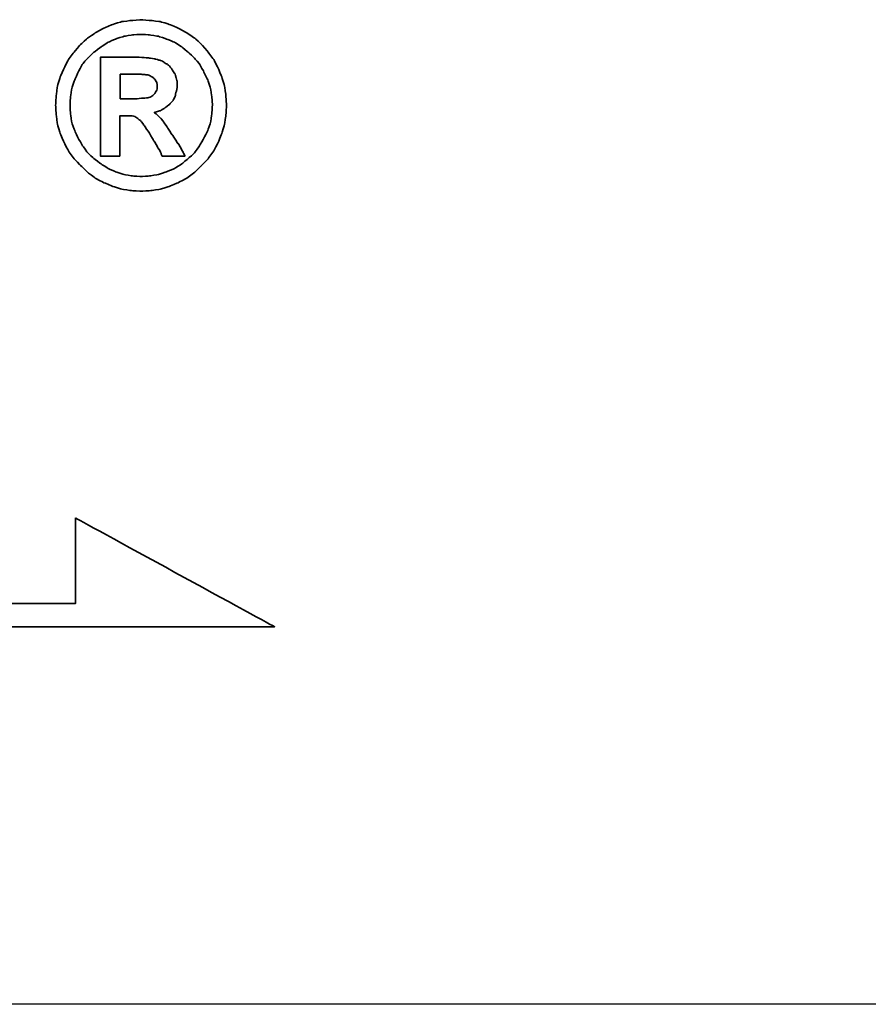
# Model space of a CAD drawing. Header units: millimetres. Extents: x -212 to 3135, y -1694 to 860.
# Tile 141 of 256: x 89 to 96, y -1123 to -1114. Entities that reach past the tile are written whole.
import ezdxf

# ---------------------------------------------------------------- set-up
doc = ezdxf.new("R2010")
doc.units = ezdxf.units.MM
doc.layers.add('2', color=7, linetype='CONTINUOUS', true_color=0xffffff)
doc.layers.add('DIM', color=4, linetype='CONTINUOUS')
doc.layers.add('layer 1', color=7, linetype='CONTINUOUS')

# ---------------------------------------------------------------- blocks, each defined once
blk = doc.blocks.new('TBI MOTION logo(完整正式版)')
at = {"layer": 'layer 1', "color": 22, "lineweight": 35}
for points, knots in [([(81.20634, 4.98624), (81.20634, 4.98624), (81.18649, 5.32862), (81.18649, 5.32862), (81.18649, 5.32862), (81.18649, 5.32862), (81.13886, 5.66206), (81.13886, 5.66206), (81.13886, 5.66206), (81.13886, 5.66206), (81.04359, 5.97764), (81.04359, 5.97764), (81.04359, 5.97764), (81.04359, 5.97764), (80.91061, 6.29124), (80.91061, 6.29124), (80.91061, 6.29124), (80.91061, 6.29124), (80.75778, 6.58697), (80.75778, 6.58697), (80.75778, 6.58697), (80.75778, 6.58697), (80.5593, 6.85294), (80.5593, 6.85294), (80.5593, 6.85294), (80.5593, 6.85294), (80.33105, 7.1189), (80.33105, 7.1189), (80.33105, 7.1189), (80.33105, 7.1189), (80.09287, 7.33921), (80.09287, 7.33921), (80.09287, 7.33921), (80.09287, 7.33921), (79.815, 7.51982), (79.815, 7.51982), (79.815, 7.51982), (79.815, 7.51982), (79.51133, 7.69051), (79.51133, 7.69051), (79.51133, 7.69051), (79.51133, 7.69051), (79.19773, 7.8235), (79.19773, 7.8235), (79.19773, 7.8235), (79.19773, 7.8235), (78.88215, 7.91877), (78.88215, 7.91877), (78.88215, 7.91877), (78.88215, 7.91877), (78.54871, 7.95846), (78.54871, 7.95846), (78.54871, 7.95846), (78.54871, 7.95846), (78.21526, 7.98625), (78.21526, 7.98625), (78.21526, 7.98625), (78.21526, 7.98625), (77.87388, 7.95846), (77.87388, 7.95846), (77.87388, 7.95846), (77.87388, 7.95846), (77.54044, 7.91877), (77.54044, 7.91877), (77.54044, 7.91877), (77.54044, 7.91877), (77.22485, 7.8235), (77.22485, 7.8235), (77.22485, 7.8235), (77.22485, 7.8235), (76.91027, 7.69051), (76.91027, 7.69051), (76.91027, 7.69051), (76.91027, 7.69051), (76.6056, 7.51982), (76.6056, 7.51982), (76.6056, 7.51982), (76.6056, 7.51982), (76.32972, 7.33921), (76.32972, 7.33921), (76.32972, 7.33921), (76.32972, 7.33921), (76.09154, 7.1189), (76.09154, 7.1189), (76.09154, 7.1189), (76.09154, 7.1189), (75.86329, 6.85294), (75.86329, 6.85294), (75.86329, 6.85294), (75.86329, 6.85294), (75.66382, 6.58697), (75.66382, 6.58697), (75.66382, 6.58697), (75.66382, 6.58697), (75.51099, 6.29124), (75.51099, 6.29124), (75.51099, 6.29124), (75.51099, 6.29124), (75.37702, 5.97764), (75.37702, 5.97764), (75.37702, 5.97764), (75.37702, 5.97764), (75.28175, 5.66206), (75.28175, 5.66206), (75.28175, 5.66206), (75.28175, 5.66206), (75.23411, 5.32862), (75.23411, 5.32862), (75.23411, 5.32862), (75.23411, 5.32862), (75.21625, 4.98624), (75.21625, 4.98624), (75.21625, 4.98624), (75.21625, 4.98624), (75.23411, 4.6528), (75.23411, 4.6528), (75.23411, 4.6528), (75.23411, 4.6528), (75.28175, 4.32035), (75.28175, 4.32035), (75.28175, 4.32035), (75.28175, 4.32035), (75.37702, 3.99583), (75.37702, 3.99583), (75.37702, 3.99583), (75.37702, 3.99583), (75.51099, 3.68224), (75.51099, 3.68224), (75.51099, 3.68224), (75.51099, 3.68224), (75.66382, 3.38749), (75.66382, 3.38749), (75.66382, 3.38749), (75.66382, 3.38749), (75.86329, 3.10963), (75.86329, 3.10963), (75.86329, 3.10963), (75.86329, 3.10963), (76.09154, 2.87145), (76.09154, 2.87145), (76.09154, 2.87145), (76.09154, 2.87145), (76.32972, 2.6432), (76.32972, 2.6432), (76.32972, 2.6432), (76.32972, 2.6432), (76.6056, 2.43381), (76.6056, 2.43381), (76.6056, 2.43381), (76.6056, 2.43381), (76.91027, 2.27205), (76.91027, 2.27205), (76.91027, 2.27205), (76.91027, 2.27205), (77.22485, 2.13906), (77.22485, 2.13906), (77.22485, 2.13906), (77.22485, 2.13906), (77.54044, 2.0438), (77.54044, 2.0438), (77.54044, 2.0438), (77.54044, 2.0438), (77.87388, 1.99616), (77.87388, 1.99616), (77.87388, 1.99616), (77.87388, 1.99616), (78.21526, 1.97631), (78.21526, 1.97631), (78.21526, 1.97631), (78.21526, 1.97631), (78.54871, 1.99616), (78.54871, 1.99616), (78.54871, 1.99616), (78.54871, 1.99616), (78.88215, 2.0438), (78.88215, 2.0438), (78.88215, 2.0438), (78.88215, 2.0438), (79.19773, 2.13906), (79.19773, 2.13906), (79.19773, 2.13906), (79.19773, 2.13906), (79.51133, 2.27205), (79.51133, 2.27205), (79.51133, 2.27205), (79.51133, 2.27205), (79.815, 2.43381), (79.815, 2.43381), (79.815, 2.43381), (79.815, 2.43381), (80.09287, 2.6432), (80.09287, 2.6432), (80.09287, 2.6432), (80.09287, 2.6432), (80.33105, 2.87145), (80.33105, 2.87145), (80.33105, 2.87145), (80.33105, 2.87145), (80.5593, 3.10963), (80.5593, 3.10963), (80.5593, 3.10963), (80.5593, 3.10963), (80.75778, 3.38749), (80.75778, 3.38749), (80.75778, 3.38749), (80.75778, 3.38749), (80.91061, 3.68224), (80.91061, 3.68224), (80.91061, 3.68224), (80.91061, 3.68224), (81.04359, 3.99583), (81.04359, 3.99583), (81.04359, 3.99583), (81.04359, 3.99583), (81.13886, 4.32035), (81.13886, 4.32035), (81.13886, 4.32035), (81.13886, 4.32035), (81.18649, 4.6528), (81.18649, 4.6528), (81.18649, 4.6528), (81.18649, 4.6528), (81.20634, 4.98624), (81.20634, 4.98624)], [0, 0, 0, 0, 0.01785714, 0.01785714, 0.01785714, 0.01785715, 0.03571429, 0.03571429, 0.03571429, 0.0357143, 0.05357143, 0.05357143, 0.05357143, 0.05357144, 0.07142857, 0.07142857, 0.07142857, 0.07142858, 0.08928571, 0.08928571, 0.08928571, 0.08928572, 0.10714286, 0.10714286, 0.10714286, 0.10714287, 0.125, 0.125, 0.125, 0.12500001, 0.14285714, 0.14285714, 0.14285714, 0.14285715, 0.16071429, 0.16071429, 0.16071429, 0.1607143, 0.17857143, 0.17857143, 0.17857143, 0.17857144, 0.19642857, 0.19642857, 0.19642857, 0.19642858, 0.21428571, 0.21428571, 0.21428571, 0.21428572, 0.23214286, 0.23214286, 0.23214286, 0.23214287, 0.25, 0.25, 0.25, 0.25000001, 0.26785714, 0.26785714, 0.26785714, 0.26785715, 0.28571429, 0.28571429, 0.28571429, 0.2857143, 0.30357143, 0.30357143, 0.30357143, 0.30357144, 0.32142857, 0.32142857, 0.32142857, 0.32142858, 0.33928571, 0.33928571, 0.33928571, 0.33928572, 0.35714286, 0.35714286, 0.35714286, 0.35714287, 0.375, 0.375, 0.375, 0.37500001, 0.39285714, 0.39285714, 0.39285714, 0.39285715, 0.41071429, 0.41071429, 0.41071429, 0.4107143, 0.42857143, 0.42857143, 0.42857143, 0.42857144, 0.44642857, 0.44642857, 0.44642857, 0.44642858, 0.46428571, 0.46428571, 0.46428571, 0.46428572, 0.48214286, 0.48214286, 0.48214286, 0.48214287, 0.5, 0.5, 0.5, 0.50000001, 0.51785714, 0.51785714, 0.51785714, 0.51785715, 0.53571429, 0.53571429, 0.53571429, 0.5357143, 0.55357143, 0.55357143, 0.55357143, 0.55357144, 0.57142857, 0.57142857, 0.57142857, 0.57142858, 0.58928571, 0.58928571, 0.58928571, 0.58928572, 0.60714286, 0.60714286, 0.60714286, 0.60714287, 0.625, 0.625, 0.625, 0.62500001, 0.64285714, 0.64285714, 0.64285714, 0.64285715, 0.66071429, 0.66071429, 0.66071429, 0.6607143, 0.67857143, 0.67857143, 0.67857143, 0.67857144, 0.69642857, 0.69642857, 0.69642857, 0.69642858, 0.71428571, 0.71428571, 0.71428571, 0.71428572, 0.73214286, 0.73214286, 0.73214286, 0.73214287, 0.75, 0.75, 0.75, 0.75000001, 0.76785714, 0.76785714, 0.76785714, 0.76785715, 0.78571429, 0.78571429, 0.78571429, 0.7857143, 0.80357143, 0.80357143, 0.80357143, 0.80357144, 0.82142857, 0.82142857, 0.82142857, 0.82142858, 0.83928571, 0.83928571, 0.83928571, 0.83928572, 0.85714286, 0.85714286, 0.85714286, 0.85714287, 0.875, 0.875, 0.875, 0.87500001, 0.89285714, 0.89285714, 0.89285714, 0.89285715, 0.91071429, 0.91071429, 0.91071429, 0.9107143, 0.92857143, 0.92857143, 0.92857143, 0.92857144, 0.94642857, 0.94642857, 0.94642857, 0.94642858, 0.96428571, 0.96428571, 0.96428571, 0.96428572, 0.98214286, 0.98214286, 0.98214286, 0.98214287, 1, 1, 1, 1]), ([(80.71014, 4.98624), (80.71014, 4.98624), (80.69129, 5.29091), (80.69129, 5.29091), (80.69129, 5.29091), (80.69129, 5.29091), (80.64464, 5.57672), (80.64464, 5.57672), (80.64464, 5.57672), (80.64464, 5.57672), (80.54937, 5.87245), (80.54937, 5.87245), (80.54937, 5.87245), (80.54937, 5.87245), (80.41639, 6.14833), (80.41639, 6.14833), (80.41639, 6.14833), (80.41639, 6.14833), (80.27349, 6.41429), (80.27349, 6.41429), (80.27349, 6.41429), (80.27349, 6.41429), (80.08295, 6.64255), (80.08295, 6.64255), (80.08295, 6.64255), (80.08295, 6.64255), (79.86264, 6.84301), (79.86264, 6.84301), (79.86264, 6.84301), (79.86264, 6.84301), (79.63439, 7.03355), (79.63439, 7.03355), (79.63439, 7.03355), (79.63439, 7.03355), (79.37835, 7.1963), (79.37835, 7.1963), (79.37835, 7.1963), (79.37835, 7.1963), (79.10246, 7.30944), (79.10246, 7.30944), (79.10246, 7.30944), (79.10246, 7.30944), (78.81665, 7.40471), (78.81665, 7.40471), (78.81665, 7.40471), (78.81665, 7.40471), (78.511, 7.45234), (78.511, 7.45234), (78.511, 7.45234), (78.511, 7.45234), (78.21526, 7.47219), (78.21526, 7.47219), (78.21526, 7.47219), (78.21526, 7.47219), (77.9106, 7.45234), (77.9106, 7.45234), (77.9106, 7.45234), (77.9106, 7.45234), (77.61685, 7.40471), (77.61685, 7.40471), (77.61685, 7.40471), (77.61685, 7.40471), (77.32012, 7.30944), (77.32012, 7.30944), (77.32012, 7.30944), (77.32012, 7.30944), (77.06309, 7.1963), (77.06309, 7.1963), (77.06309, 7.1963), (77.06309, 7.1963), (76.80606, 7.03355), (76.80606, 7.03355), (76.80606, 7.03355), (76.80606, 7.03355), (76.55797, 6.84301), (76.55797, 6.84301), (76.55797, 6.84301), (76.55797, 6.84301), (76.34063, 6.64255), (76.34063, 6.64255), (76.34063, 6.64255), (76.34063, 6.64255), (76.1491, 6.41429), (76.1491, 6.41429), (76.1491, 6.41429), (76.1491, 6.41429), (76.0062, 6.14833), (76.0062, 6.14833), (76.0062, 6.14833), (76.0062, 6.14833), (75.88314, 5.87245), (75.88314, 5.87245), (75.88314, 5.87245), (75.88314, 5.87245), (75.77794, 5.57672), (75.77794, 5.57672), (75.77794, 5.57672), (75.77794, 5.57672), (75.73924, 5.29091), (75.73924, 5.29091), (75.73924, 5.29091), (75.73924, 5.29091), (75.72039, 4.98624), (75.72039, 4.98624), (75.72039, 4.98624), (75.72039, 4.98624), (75.73924, 4.67165), (75.73924, 4.67165), (75.73924, 4.67165), (75.73924, 4.67165), (75.77794, 4.37791), (75.77794, 4.37791), (75.77794, 4.37791), (75.77794, 4.37791), (75.88314, 4.10102), (75.88314, 4.10102), (75.88314, 4.10102), (75.88314, 4.10102), (76.0062, 3.83407), (76.0062, 3.83407), (76.0062, 3.83407), (76.0062, 3.83407), (76.15902, 3.56811), (76.15902, 3.56811), (76.15902, 3.56811), (76.15902, 3.56811), (76.34063, 3.32001), (76.34063, 3.32001), (76.34063, 3.32001), (76.34063, 3.32001), (76.55797, 3.11955), (76.55797, 3.11955), (76.55797, 3.11955), (76.55797, 3.11955), (76.80606, 2.92901), (76.80606, 2.92901), (76.80606, 2.92901), (76.80606, 2.92901), (77.06309, 2.76725), (77.06309, 2.76725), (77.06309, 2.76725), (77.06309, 2.76725), (77.32012, 2.65412), (77.32012, 2.65412), (77.32012, 2.65412), (77.32012, 2.65412), (77.61685, 2.55786), (77.61685, 2.55786), (77.61685, 2.55786), (77.61685, 2.55786), (77.9106, 2.51022), (77.9106, 2.51022), (77.9106, 2.51022), (77.9106, 2.51022), (78.21526, 2.49137), (78.21526, 2.49137), (78.21526, 2.49137), (78.21526, 2.49137), (78.511, 2.51022), (78.511, 2.51022), (78.511, 2.51022), (78.511, 2.51022), (78.81665, 2.55786), (78.81665, 2.55786), (78.81665, 2.55786), (78.81665, 2.55786), (79.10246, 2.65412), (79.10246, 2.65412), (79.10246, 2.65412), (79.10246, 2.65412), (79.37835, 2.76725), (79.37835, 2.76725), (79.37835, 2.76725), (79.37835, 2.76725), (79.63439, 2.92901), (79.63439, 2.92901), (79.63439, 2.92901), (79.63439, 2.92901), (79.86264, 3.11955), (79.86264, 3.11955), (79.86264, 3.11955), (79.86264, 3.11955), (80.08295, 3.32001), (80.08295, 3.32001), (80.08295, 3.32001), (80.08295, 3.32001), (80.26356, 3.56811), (80.26356, 3.56811), (80.26356, 3.56811), (80.26356, 3.56811), (80.41639, 3.83407), (80.41639, 3.83407), (80.41639, 3.83407), (80.41639, 3.83407), (80.54937, 4.10102), (80.54937, 4.10102), (80.54937, 4.10102), (80.54937, 4.10102), (80.64464, 4.37791), (80.64464, 4.37791), (80.64464, 4.37791), (80.64464, 4.37791), (80.69129, 4.67165), (80.69129, 4.67165), (80.69129, 4.67165), (80.69129, 4.67165), (80.71014, 4.98624), (80.71014, 4.98624)], [0, 0, 0, 0, 0.01923077, 0.01923077, 0.01923077, 0.01923078, 0.03846154, 0.03846154, 0.03846154, 0.03846155, 0.05769231, 0.05769231, 0.05769231, 0.05769232, 0.07692308, 0.07692308, 0.07692308, 0.07692309, 0.09615385, 0.09615385, 0.09615385, 0.09615386, 0.11538462, 0.11538462, 0.11538462, 0.11538463, 0.13461538, 0.13461538, 0.13461538, 0.13461539, 0.15384615, 0.15384615, 0.15384615, 0.15384616, 0.17307692, 0.17307692, 0.17307692, 0.17307693, 0.19230769, 0.19230769, 0.19230769, 0.1923077, 0.21153846, 0.21153846, 0.21153846, 0.21153847, 0.23076923, 0.23076923, 0.23076923, 0.23076924, 0.25, 0.25, 0.25, 0.25000001, 0.26923077, 0.26923077, 0.26923077, 0.26923078, 0.28846154, 0.28846154, 0.28846154, 0.28846155, 0.30769231, 0.30769231, 0.30769231, 0.30769232, 0.32692308, 0.32692308, 0.32692308, 0.32692309, 0.34615385, 0.34615385, 0.34615385, 0.34615386, 0.36538462, 0.36538462, 0.36538462, 0.36538463, 0.38461538, 0.38461538, 0.38461538, 0.38461539, 0.40384615, 0.40384615, 0.40384615, 0.40384616, 0.42307692, 0.42307692, 0.42307692, 0.42307693, 0.44230769, 0.44230769, 0.44230769, 0.4423077, 0.46153846, 0.46153846, 0.46153846, 0.46153847, 0.48076923, 0.48076923, 0.48076923, 0.48076924, 0.5, 0.5, 0.5, 0.50000001, 0.51923077, 0.51923077, 0.51923077, 0.51923078, 0.53846154, 0.53846154, 0.53846154, 0.53846155, 0.55769231, 0.55769231, 0.55769231, 0.55769232, 0.57692308, 0.57692308, 0.57692308, 0.57692309, 0.59615385, 0.59615385, 0.59615385, 0.59615386, 0.61538462, 0.61538462, 0.61538462, 0.61538463, 0.63461538, 0.63461538, 0.63461538, 0.63461539, 0.65384615, 0.65384615, 0.65384615, 0.65384616, 0.67307692, 0.67307692, 0.67307692, 0.67307693, 0.69230769, 0.69230769, 0.69230769, 0.6923077, 0.71153846, 0.71153846, 0.71153846, 0.71153847, 0.73076923, 0.73076923, 0.73076923, 0.73076924, 0.75, 0.75, 0.75, 0.75000001, 0.76923077, 0.76923077, 0.76923077, 0.76923078, 0.78846154, 0.78846154, 0.78846154, 0.78846155, 0.80769231, 0.80769231, 0.80769231, 0.80769232, 0.82692308, 0.82692308, 0.82692308, 0.82692309, 0.84615385, 0.84615385, 0.84615385, 0.84615386, 0.86538462, 0.86538462, 0.86538462, 0.86538463, 0.88461538, 0.88461538, 0.88461538, 0.88461539, 0.90384615, 0.90384615, 0.90384615, 0.90384616, 0.92307692, 0.92307692, 0.92307692, 0.92307693, 0.94230769, 0.94230769, 0.94230769, 0.9423077, 0.96153846, 0.96153846, 0.96153846, 0.96153847, 0.98076923, 0.98076923, 0.98076923, 0.98076924, 1, 1, 1, 1]), ([(76.78721, 3.2823), (76.78721, 3.2823), (76.78721, 3.32001), (76.78721, 3.32001), (76.78721, 3.32001), (76.78721, 3.32001), (76.78721, 3.42422), (76.78721, 3.42422), (76.78721, 3.42422), (76.78721, 3.42422), (76.78721, 3.59689), (76.78721, 3.59689), (76.78721, 3.59689), (76.78721, 3.59689), (76.78721, 3.80529), (76.78721, 3.80529), (76.78721, 3.80529), (76.78721, 3.80529), (76.78721, 4.0524), (76.78721, 4.0524), (76.78721, 4.0524), (76.78721, 4.0524), (76.78721, 4.32035), (76.78721, 4.32035), (76.78721, 4.32035), (76.78721, 4.32035), (76.78721, 4.92868), (76.78721, 4.92868), (76.78721, 4.92868), (76.78721, 4.92868), (76.78721, 5.53801), (76.78721, 5.53801), (76.78721, 5.53801), (76.78721, 5.53801), (76.78721, 5.82482), (76.78721, 5.82482), (76.78721, 5.82482), (76.78721, 5.82482), (76.78721, 6.07291), (76.78721, 6.07291), (76.78721, 6.07291), (76.78721, 6.07291), (76.78721, 6.30017), (76.78721, 6.30017), (76.78721, 6.30017), (76.78721, 6.30017), (76.78721, 6.45399), (76.78721, 6.45399), (76.78721, 6.45399), (76.78721, 6.45399), (76.78721, 6.5572), (76.78721, 6.5572), (76.78721, 6.5572), (76.78721, 6.5572), (76.78721, 6.59689), (76.78721, 6.59689), (76.78721, 6.59689), (76.78721, 6.59689), (76.78721, 6.67232), (76.78721, 6.67232), (76.78721, 6.67232), (76.78721, 6.67232), (76.8537, 6.67232), (76.8537, 6.67232), (76.8537, 6.67232), (76.8537, 6.67232), (76.87355, 6.67232), (76.87355, 6.67232), (76.87355, 6.67232), (76.87355, 6.67232), (76.91027, 6.67232), (76.91027, 6.67232), (76.91027, 6.67232), (76.91027, 6.67232), (77.04424, 6.67232), (77.04424, 6.67232), (77.04424, 6.67232), (77.04424, 6.67232), (77.22485, 6.67232), (77.22485, 6.67232), (77.22485, 6.67232), (77.22485, 6.67232), (77.43524, 6.67232), (77.43524, 6.67232), (77.43524, 6.67232), (77.43524, 6.67232), (77.65357, 6.67232), (77.65357, 6.67232), (77.65357, 6.67232), (77.65357, 6.67232), (77.82625, 6.67232), (77.82625, 6.67232), (77.82625, 6.67232), (77.82625, 6.67232), (77.94037, 6.67232), (77.94037, 6.67232), (77.94037, 6.67232), (77.94037, 6.67232), (77.97709, 6.67232), (77.97709, 6.67232), (77.97709, 6.67232), (77.97709, 6.67232), (77.99694, 6.67232), (77.99694, 6.67232), (77.99694, 6.67232), (77.99694, 6.67232), (78.00686, 6.67232), (78.00686, 6.67232), (78.00686, 6.67232), (78.00686, 6.67232), (78.28275, 6.6624), (78.28275, 6.6624), (78.28275, 6.6624), (78.28275, 6.6624), (78.50107, 6.64255), (78.50107, 6.64255), (78.50107, 6.64255), (78.50107, 6.64255), (78.511, 6.64255), (78.511, 6.64255), (78.511, 6.64255), (78.511, 6.64255), (78.70154, 6.61476), (78.70154, 6.61476), (78.70154, 6.61476), (78.70154, 6.61476), (78.70154, 6.60483), (78.70154, 6.60483), (78.70154, 6.60483), (78.70154, 6.60483), (78.86429, 6.56713), (78.86429, 6.56713), (78.86429, 6.56713), (78.86429, 6.56713), (78.87223, 6.56713), (78.87223, 6.56713), (78.87223, 6.56713), (78.87223, 6.56713), (78.99727, 6.51056), (78.99727, 6.51056), (78.99727, 6.51056), (78.99727, 6.51056), (79.00719, 6.51056), (79.00719, 6.51056), (79.00719, 6.51056), (79.00719, 6.51056), (79.00719, 6.50162), (79.00719, 6.50162), (79.00719, 6.50162), (79.00719, 6.50162), (79.1104, 6.43415), (79.1104, 6.43415), (79.1104, 6.43415), (79.1104, 6.43415), (79.12132, 6.43415), (79.12132, 6.43415), (79.12132, 6.43415), (79.12132, 6.43415), (79.22552, 6.34781), (79.22552, 6.34781), (79.22552, 6.34781), (79.22552, 6.34781), (79.23544, 6.33888), (79.23544, 6.33888), (79.23544, 6.33888), (79.23544, 6.33888), (79.23544, 6.32895), (79.23544, 6.32895), (79.23544, 6.32895), (79.23544, 6.32895), (79.31087, 6.21483), (79.31087, 6.21483), (79.31087, 6.21483), (79.31087, 6.21483), (79.38629, 6.1007), (79.38629, 6.1007), (79.38629, 6.1007), (79.38629, 6.1007), (79.3972, 6.1007), (79.3972, 6.1007), (79.3972, 6.1007), (79.3972, 6.1007), (79.3972, 6.09078), (79.3972, 6.09078), (79.3972, 6.09078), (79.3972, 6.09078), (79.43392, 5.97764), (79.43392, 5.97764), (79.43392, 5.97764), (79.43392, 5.97764), (79.43392, 5.96772), (79.43392, 5.96772), (79.43392, 5.96772), (79.43392, 5.96772), (79.47362, 5.83474), (79.47362, 5.83474), (79.47362, 5.83474), (79.47362, 5.83474), (79.48156, 5.82482), (79.48156, 5.82482), (79.48156, 5.82482), (79.48156, 5.82482), (79.48156, 5.69977), (79.48156, 5.69977), (79.48156, 5.69977), (79.48156, 5.69977), (79.48156, 5.69183), (79.48156, 5.69183), (79.48156, 5.69183), (79.48156, 5.69183), (79.4637, 5.51915), (79.4637, 5.51915), (79.4637, 5.51915), (79.4637, 5.51915), (79.4637, 5.51122), (79.4637, 5.51122), (79.4637, 5.51122), (79.4637, 5.51122), (79.45377, 5.51122), (79.45377, 5.51122), (79.45377, 5.51122), (79.45377, 5.51122), (79.41507, 5.34847), (79.41507, 5.34847), (79.41507, 5.34847), (79.41507, 5.34847), (79.41507, 5.33854), (79.41507, 5.33854), (79.41507, 5.33854), (79.41507, 5.33854), (79.41507, 5.32862), (79.41507, 5.32862), (79.41507, 5.32862), (79.41507, 5.32862), (79.33865, 5.16785), (79.33865, 5.16785), (79.33865, 5.16785), (79.33865, 5.16785), (79.33071, 5.15693), (79.33071, 5.15693), (79.33071, 5.15693), (79.33071, 5.15693), (79.2156, 5.02495), (79.2156, 5.02495), (79.2156, 5.02495), (79.2156, 5.02495), (79.20567, 5.01502), (79.20567, 5.01502), (79.20567, 5.01502), (79.20567, 5.01502), (79.05483, 4.89991), (79.05483, 4.89991), (79.05483, 4.89991), (79.05483, 4.89991), (79.04491, 4.89197), (79.04491, 4.89197), (79.04491, 4.89197), (79.04491, 4.89197), (78.89208, 4.7967), (78.89208, 4.7967), (78.89208, 4.7967), (78.89208, 4.7967), (78.88215, 4.7967), (78.88215, 4.7967), (78.88215, 4.7967), (78.88215, 4.7967), (78.69161, 4.73913), (78.69161, 4.73913), (78.69161, 4.73913), (78.69161, 4.73913), (78.68169, 4.73913), (78.68169, 4.73913), (78.68169, 4.73913), (78.68169, 4.73913), (78.68169, 4.72921), (78.68169, 4.72921), (78.68169, 4.72921), (78.68169, 4.72921), (78.78688, 4.63394), (78.78688, 4.63394), (78.78688, 4.63394), (78.78688, 4.63394), (78.902, 4.52875), (78.902, 4.52875), (78.902, 4.52875), (78.902, 4.52875), (78.91093, 4.52081), (78.91093, 4.52081), (78.91093, 4.52081), (78.91093, 4.52081), (79.02506, 4.36798), (79.02506, 4.36798), (79.02506, 4.36798), (79.02506, 4.36798), (79.1501, 4.1953), (79.1501, 4.1953), (79.1501, 4.1953), (79.1501, 4.1953), (79.1501, 4.18736), (79.1501, 4.18736), (79.1501, 4.18736), (79.1501, 4.18736), (79.29201, 3.96705), (79.29201, 3.96705), (79.29201, 3.96705), (79.29201, 3.96705), (79.31087, 3.93828), (79.31087, 3.93828), (79.31087, 3.93828), (79.31087, 3.93828), (79.32079, 3.93828), (79.32079, 3.93828), (79.32079, 3.93828), (79.32079, 3.93828), (79.3585, 3.87178), (79.3585, 3.87178), (79.3585, 3.87178), (79.3585, 3.87178), (79.50141, 3.64353), (79.50141, 3.64353), (79.50141, 3.64353), (79.50141, 3.64353), (79.51133, 3.64353), (79.51133, 3.64353), (79.51133, 3.64353), (79.51133, 3.64353), (79.64431, 3.41528), (79.64431, 3.41528), (79.64431, 3.41528), (79.64431, 3.41528), (79.68202, 3.3478), (79.68202, 3.3478), (79.68202, 3.3478), (79.68202, 3.3478), (79.70187, 3.31009), (79.70187, 3.31009), (79.70187, 3.31009), (79.70187, 3.31009), (79.7495, 3.2049), (79.7495, 3.2049), (79.7495, 3.2049), (79.7495, 3.2049), (79.64431, 3.2049), (79.64431, 3.2049), (79.64431, 3.2049), (79.64431, 3.2049), (79.62546, 3.2049), (79.62546, 3.2049), (79.62546, 3.2049), (79.62546, 3.2049), (79.53912, 3.2049), (79.53912, 3.2049), (79.53912, 3.2049), (79.53912, 3.2049), (79.31087, 3.2049), (79.31087, 3.2049), (79.31087, 3.2049), (79.31087, 3.2049), (79.08262, 3.2049), (79.08262, 3.2049), (79.08262, 3.2049), (79.08262, 3.2049), (79.00719, 3.2049), (79.00719, 3.2049), (79.00719, 3.2049), (79.00719, 3.2049), (78.98735, 3.2049), (78.98735, 3.2049), (78.98735, 3.2049), (78.98735, 3.2049), (78.94964, 3.2049), (78.94964, 3.2049), (78.94964, 3.2049), (78.94964, 3.2049), (78.92979, 3.24459), (78.92979, 3.24459), (78.92979, 3.24459), (78.92979, 3.24459), (78.91093, 3.2823), (78.91093, 3.2823), (78.91093, 3.2823), (78.91093, 3.2823), (78.91093, 3.29223), (78.91093, 3.29223), (78.91093, 3.29223), (78.91093, 3.29223), (78.89208, 3.3478), (78.89208, 3.3478), (78.89208, 3.3478), (78.89208, 3.3478), (78.78688, 3.52048), (78.78688, 3.52048), (78.78688, 3.52048), (78.78688, 3.52048), (78.69161, 3.7001), (78.69161, 3.7001), (78.69161, 3.7001), (78.69161, 3.7001), (78.6539, 3.7388), (78.6539, 3.7388), (78.6539, 3.7388), (78.6539, 3.7388), (78.64398, 3.74873), (78.64398, 3.74873), (78.64398, 3.74873), (78.64398, 3.74873), (78.64398, 3.75766), (78.64398, 3.75766), (78.64398, 3.75766), (78.64398, 3.75766), (78.63405, 3.78644), (78.63405, 3.78644), (78.63405, 3.78644), (78.63405, 3.78644), (78.48321, 4.04347), (78.48321, 4.04347), (78.48321, 4.04347), (78.48321, 4.04347), (78.33038, 4.2618), (78.33038, 4.2618), (78.33038, 4.2618), (78.33038, 4.2618), (78.20732, 4.43447), (78.20732, 4.43447), (78.20732, 4.43447), (78.20732, 4.43447), (78.09221, 4.52081), (78.09221, 4.52081), (78.09221, 4.52081), (78.09221, 4.52081), (78.02472, 4.56845), (78.02472, 4.56845), (78.02472, 4.56845), (78.02472, 4.56845), (77.9493, 4.60616), (77.9493, 4.60616), (77.9493, 4.60616), (77.9493, 4.60616), (77.8451, 4.61608), (77.8451, 4.61608), (77.8451, 4.61608), (77.8451, 4.61608), (77.71113, 4.61608), (77.71113, 4.61608), (77.71113, 4.61608), (77.71113, 4.61608), (77.69128, 4.61608), (77.69128, 4.61608), (77.69128, 4.61608), (77.69128, 4.61608), (77.67342, 4.61608), (77.67342, 4.61608), (77.67342, 4.61608), (77.67342, 4.61608), (77.5583, 4.61608), (77.5583, 4.61608), (77.5583, 4.61608), (77.5583, 4.61608), (77.46303, 4.61608), (77.46303, 4.61608), (77.46303, 4.61608), (77.46303, 4.61608), (77.46303, 4.54761), (77.46303, 4.54761), (77.46303, 4.54761), (77.46303, 4.54761), (77.46303, 4.47318), (77.46303, 4.47318), (77.46303, 4.47318), (77.46303, 4.47318), (77.46303, 4.24294), (77.46303, 4.24294), (77.46303, 4.24294), (77.46303, 4.24294), (77.46303, 3.99583), (77.46303, 3.99583), (77.46303, 3.99583), (77.46303, 3.99583), (77.46303, 3.72888), (77.46303, 3.72888), (77.46303, 3.72888), (77.46303, 3.72888), (77.46303, 3.51055), (77.46303, 3.51055), (77.46303, 3.51055), (77.46303, 3.51055), (77.46303, 3.42422), (77.46303, 3.42422), (77.46303, 3.42422), (77.46303, 3.42422), (77.46303, 3.35773), (77.46303, 3.35773), (77.46303, 3.35773), (77.46303, 3.35773), (77.46303, 3.30017), (77.46303, 3.30017), (77.46303, 3.30017), (77.46303, 3.30017), (77.46303, 3.2823), (77.46303, 3.2823), (77.46303, 3.2823), (77.46303, 3.2823), (77.46303, 3.2049), (77.46303, 3.2049), (77.46303, 3.2049), (77.46303, 3.2049), (77.39753, 3.2049), (77.39753, 3.2049), (77.39753, 3.2049), (77.39753, 3.2049), (77.37768, 3.2049), (77.37768, 3.2049), (77.37768, 3.2049), (77.37768, 3.2049), (77.32012, 3.2049), (77.32012, 3.2049), (77.32012, 3.2049), (77.32012, 3.2049), (77.12165, 3.2049), (77.12165, 3.2049), (77.12165, 3.2049), (77.12165, 3.2049), (76.94897, 3.2049), (76.94897, 3.2049), (76.94897, 3.2049), (76.94897, 3.2049), (76.8924, 3.2049), (76.8924, 3.2049), (76.8924, 3.2049), (76.8924, 3.2049), (76.8537, 3.2049), (76.8537, 3.2049), (76.8537, 3.2049), (76.8537, 3.2049), (76.78721, 3.2049), (76.78721, 3.2049), (76.78721, 3.2049), (76.78721, 3.2049), (76.78721, 3.2823), (76.78721, 3.2823)], [0, 0, 0, 0, 0.00740741, 0.00740741, 0.00740741, 0.00740742, 0.01481481, 0.01481481, 0.01481481, 0.01481482, 0.02222222, 0.02222222, 0.02222222, 0.02222223, 0.02962963, 0.02962963, 0.02962963, 0.02962964, 0.03703704, 0.03703704, 0.03703704, 0.03703705, 0.04444444, 0.04444444, 0.04444444, 0.04444445, 0.05185185, 0.05185185, 0.05185185, 0.05185186, 0.05925926, 0.05925926, 0.05925926, 0.05925927, 0.06666667, 0.06666667, 0.06666667, 0.06666668, 0.07407407, 0.07407407, 0.07407407, 0.07407408, 0.08148148, 0.08148148, 0.08148148, 0.08148149, 0.08888889, 0.08888889, 0.08888889, 0.0888889, 0.0962963, 0.0962963, 0.0962963, 0.09629631, 0.1037037, 0.1037037, 0.1037037, 0.10370371, 0.11111111, 0.11111111, 0.11111111, 0.11111112, 0.11851852, 0.11851852, 0.11851852, 0.11851853, 0.12592593, 0.12592593, 0.12592593, 0.12592594, 0.13333333, 0.13333333, 0.13333333, 0.13333334, 0.14074074, 0.14074074, 0.14074074, 0.14074075, 0.14814815, 0.14814815, 0.14814815, 0.14814816, 0.15555556, 0.15555556, 0.15555556, 0.15555557, 0.16296296, 0.16296296, 0.16296296, 0.16296297, 0.17037037, 0.17037037, 0.17037037, 0.17037038, 0.17777778, 0.17777778, 0.17777778, 0.17777779, 0.18518519, 0.18518519, 0.18518519, 0.1851852, 0.19259259, 0.19259259, 0.19259259, 0.1925926, 0.2, 0.2, 0.2, 0.20000001, 0.20740741, 0.20740741, 0.20740741, 0.20740742, 0.21481481, 0.21481481, 0.21481481, 0.21481482, 0.22222222, 0.22222222, 0.22222222, 0.22222223, 0.22962963, 0.22962963, 0.22962963, 0.22962964, 0.23703704, 0.23703704, 0.23703704, 0.23703705, 0.24444444, 0.24444444, 0.24444444, 0.24444445, 0.25185185, 0.25185185, 0.25185185, 0.25185186, 0.25925926, 0.25925926, 0.25925926, 0.25925927, 0.26666667, 0.26666667, 0.26666667, 0.26666668, 0.27407407, 0.27407407, 0.27407407, 0.27407408, 0.28148148, 0.28148148, 0.28148148, 0.28148149, 0.28888889, 0.28888889, 0.28888889, 0.2888889, 0.2962963, 0.2962963, 0.2962963, 0.29629631, 0.3037037, 0.3037037, 0.3037037, 0.30370371, 0.31111111, 0.31111111, 0.31111111, 0.31111112, 0.31851852, 0.31851852, 0.31851852, 0.31851853, 0.32592593, 0.32592593, 0.32592593, 0.32592594, 0.33333333, 0.33333333, 0.33333333, 0.33333334, 0.34074074, 0.34074074, 0.34074074, 0.34074075, 0.34814815, 0.34814815, 0.34814815, 0.34814816, 0.35555556, 0.35555556, 0.35555556, 0.35555557, 0.36296296, 0.36296296, 0.36296296, 0.36296297, 0.37037037, 0.37037037, 0.37037037, 0.37037038, 0.37777778, 0.37777778, 0.37777778, 0.37777779, 0.38518519, 0.38518519, 0.38518519, 0.3851852, 0.39259259, 0.39259259, 0.39259259, 0.3925926, 0.4, 0.4, 0.4, 0.40000001, 0.40740741, 0.40740741, 0.40740741, 0.40740742, 0.41481481, 0.41481481, 0.41481481, 0.41481482, 0.42222222, 0.42222222, 0.42222222, 0.42222223, 0.42962963, 0.42962963, 0.42962963, 0.42962964, 0.43703704, 0.43703704, 0.43703704, 0.43703705, 0.44444444, 0.44444444, 0.44444444, 0.44444445, 0.45185185, 0.45185185, 0.45185185, 0.45185186, 0.45925926, 0.45925926, 0.45925926, 0.45925927, 0.46666667, 0.46666667, 0.46666667, 0.46666668, 0.47407407, 0.47407407, 0.47407407, 0.47407408, 0.48148148, 0.48148148, 0.48148148, 0.48148149, 0.48888889, 0.48888889, 0.48888889, 0.4888889, 0.4962963, 0.4962963, 0.4962963, 0.49629631, 0.5037037, 0.5037037, 0.5037037, 0.50370371, 0.51111111, 0.51111111, 0.51111111, 0.51111112, 0.51851852, 0.51851852, 0.51851852, 0.51851853, 0.52592593, 0.52592593, 0.52592593, 0.52592594, 0.53333333, 0.53333333, 0.53333333, 0.53333334, 0.54074074, 0.54074074, 0.54074074, 0.54074075, 0.54814815, 0.54814815, 0.54814815, 0.54814816, 0.55555556, 0.55555556, 0.55555556, 0.55555557, 0.56296296, 0.56296296, 0.56296296, 0.56296297, 0.57037037, 0.57037037, 0.57037037, 0.57037038, 0.57777778, 0.57777778, 0.57777778, 0.57777779, 0.58518519, 0.58518519, 0.58518519, 0.5851852, 0.59259259, 0.59259259, 0.59259259, 0.5925926, 0.6, 0.6, 0.6, 0.60000001, 0.60740741, 0.60740741, 0.60740741, 0.60740742, 0.61481481, 0.61481481, 0.61481481, 0.61481482, 0.62222222, 0.62222222, 0.62222222, 0.62222223, 0.62962963, 0.62962963, 0.62962963, 0.62962964, 0.63703704, 0.63703704, 0.63703704, 0.63703705, 0.64444444, 0.64444444, 0.64444444, 0.64444445, 0.65185185, 0.65185185, 0.65185185, 0.65185186, 0.65925926, 0.65925926, 0.65925926, 0.65925927, 0.66666667, 0.66666667, 0.66666667, 0.66666668, 0.67407407, 0.67407407, 0.67407407, 0.67407408, 0.68148148, 0.68148148, 0.68148148, 0.68148149, 0.68888889, 0.68888889, 0.68888889, 0.6888889, 0.6962963, 0.6962963, 0.6962963, 0.69629631, 0.7037037, 0.7037037, 0.7037037, 0.70370371, 0.71111111, 0.71111111, 0.71111111, 0.71111112, 0.71851852, 0.71851852, 0.71851852, 0.71851853, 0.72592593, 0.72592593, 0.72592593, 0.72592594, 0.73333333, 0.73333333, 0.73333333, 0.73333334, 0.74074074, 0.74074074, 0.74074074, 0.74074075, 0.74814815, 0.74814815, 0.74814815, 0.74814816, 0.75555556, 0.75555556, 0.75555556, 0.75555557, 0.76296296, 0.76296296, 0.76296296, 0.76296297, 0.77037037, 0.77037037, 0.77037037, 0.77037038, 0.77777778, 0.77777778, 0.77777778, 0.77777779, 0.78518519, 0.78518519, 0.78518519, 0.7851852, 0.79259259, 0.79259259, 0.79259259, 0.7925926, 0.8, 0.8, 0.8, 0.80000001, 0.80740741, 0.80740741, 0.80740741, 0.80740742, 0.81481481, 0.81481481, 0.81481481, 0.81481482, 0.82222222, 0.82222222, 0.82222222, 0.82222223, 0.82962963, 0.82962963, 0.82962963, 0.82962964, 0.83703704, 0.83703704, 0.83703704, 0.83703705, 0.84444444, 0.84444444, 0.84444444, 0.84444445, 0.85185185, 0.85185185, 0.85185185, 0.85185186, 0.85925926, 0.85925926, 0.85925926, 0.85925927, 0.86666667, 0.86666667, 0.86666667, 0.86666668, 0.87407407, 0.87407407, 0.87407407, 0.87407408, 0.88148148, 0.88148148, 0.88148148, 0.88148149, 0.88888889, 0.88888889, 0.88888889, 0.8888889, 0.8962963, 0.8962963, 0.8962963, 0.89629631, 0.9037037, 0.9037037, 0.9037037, 0.90370371, 0.91111111, 0.91111111, 0.91111111, 0.91111112, 0.91851852, 0.91851852, 0.91851852, 0.91851853, 0.92592593, 0.92592593, 0.92592593, 0.92592594, 0.93333333, 0.93333333, 0.93333333, 0.93333334, 0.94074074, 0.94074074, 0.94074074, 0.94074075, 0.94814815, 0.94814815, 0.94814815, 0.94814816, 0.95555556, 0.95555556, 0.95555556, 0.95555557, 0.96296296, 0.96296296, 0.96296296, 0.96296297, 0.97037037, 0.97037037, 0.97037037, 0.97037038, 0.97777778, 0.97777778, 0.97777778, 0.97777779, 0.98518519, 0.98518519, 0.98518519, 0.9851852, 0.99259259, 0.99259259, 0.99259259, 0.9925926, 1, 1, 1, 1]), ([(77.48288, 6.07291), (77.48288, 6.07291), (77.48288, 5.99551), (77.48288, 5.99551), (77.48288, 5.99551), (77.48288, 5.99551), (77.48288, 5.82482), (77.48288, 5.82482), (77.48288, 5.82482), (77.48288, 5.82482), (77.48288, 5.63328), (77.48288, 5.63328), (77.48288, 5.63328), (77.48288, 5.63328), (77.48288, 5.46358), (77.48288, 5.46358), (77.48288, 5.46358), (77.48288, 5.46358), (77.48288, 5.29091), (77.48288, 5.29091), (77.48288, 5.29091), (77.48288, 5.29091), (77.48288, 5.21449), (77.48288, 5.21449), (77.48288, 5.21449), (77.48288, 5.21449), (77.50074, 5.21449), (77.50074, 5.21449), (77.50074, 5.21449), (77.50074, 5.21449), (77.71113, 5.21449), (77.71113, 5.21449), (77.71113, 5.21449), (77.71113, 5.21449), (77.94037, 5.21449), (77.94037, 5.21449), (77.94037, 5.21449), (77.94037, 5.21449), (78.01579, 5.21449), (78.01579, 5.21449), (78.01579, 5.21449), (78.01579, 5.21449), (78.03465, 5.21449), (78.03465, 5.21449), (78.03465, 5.21449), (78.03465, 5.21449), (78.2629, 5.23335), (78.2629, 5.23335), (78.2629, 5.23335), (78.2629, 5.23335), (78.42565, 5.24327), (78.42565, 5.24327), (78.42565, 5.24327), (78.42565, 5.24327), (78.54871, 5.28098), (78.54871, 5.28098), (78.54871, 5.28098), (78.54871, 5.28098), (78.62611, 5.32862), (78.62611, 5.32862), (78.62611, 5.32862), (78.62611, 5.32862), (78.69161, 5.40503), (78.69161, 5.40503), (78.69161, 5.40503), (78.69161, 5.40503), (78.73925, 5.48145), (78.73925, 5.48145), (78.73925, 5.48145), (78.73925, 5.48145), (78.77696, 5.55885), (78.77696, 5.55885), (78.77696, 5.55885), (78.77696, 5.55885), (78.77696, 5.65214), (78.77696, 5.65214), (78.77696, 5.65214), (78.77696, 5.65214), (78.76902, 5.76726), (78.76902, 5.76726), (78.76902, 5.76726), (78.76902, 5.76726), (78.71146, 5.87245), (78.71146, 5.87245), (78.71146, 5.87245), (78.71146, 5.87245), (78.62611, 5.96772), (78.62611, 5.96772), (78.62611, 5.96772), (78.62611, 5.96772), (78.511, 6.02528), (78.511, 6.02528), (78.511, 6.02528), (78.511, 6.02528), (78.44451, 6.05306), (78.44451, 6.05306), (78.44451, 6.05306), (78.44451, 6.05306), (78.32046, 6.06299), (78.32046, 6.06299), (78.32046, 6.06299), (78.32046, 6.06299), (78.18748, 6.07291), (78.18748, 6.07291), (78.18748, 6.07291), (78.18748, 6.07291), (77.99694, 6.07291), (77.99694, 6.07291), (77.99694, 6.07291), (77.99694, 6.07291), (77.97709, 6.07291), (77.97709, 6.07291), (77.97709, 6.07291), (77.97709, 6.07291), (77.90167, 6.07291), (77.90167, 6.07291), (77.90167, 6.07291), (77.90167, 6.07291), (77.69128, 6.07291), (77.69128, 6.07291), (77.69128, 6.07291), (77.69128, 6.07291), (77.50074, 6.07291), (77.50074, 6.07291), (77.50074, 6.07291), (77.50074, 6.07291), (77.48288, 6.07291), (77.48288, 6.07291)], [0, 0, 0, 0, 0.03125, 0.03125, 0.03125, 0.03125001, 0.0625, 0.0625, 0.0625, 0.06250001, 0.09375, 0.09375, 0.09375, 0.09375001, 0.125, 0.125, 0.125, 0.12500001, 0.15625, 0.15625, 0.15625, 0.15625001, 0.1875, 0.1875, 0.1875, 0.18750001, 0.21875, 0.21875, 0.21875, 0.21875001, 0.25, 0.25, 0.25, 0.25000001, 0.28125, 0.28125, 0.28125, 0.28125001, 0.3125, 0.3125, 0.3125, 0.31250001, 0.34375, 0.34375, 0.34375, 0.34375001, 0.375, 0.375, 0.375, 0.37500001, 0.40625, 0.40625, 0.40625, 0.40625001, 0.4375, 0.4375, 0.4375, 0.43750001, 0.46875, 0.46875, 0.46875, 0.46875001, 0.5, 0.5, 0.5, 0.50000001, 0.53125, 0.53125, 0.53125, 0.53125001, 0.5625, 0.5625, 0.5625, 0.56250001, 0.59375, 0.59375, 0.59375, 0.59375001, 0.625, 0.625, 0.625, 0.62500001, 0.65625, 0.65625, 0.65625, 0.65625001, 0.6875, 0.6875, 0.6875, 0.68750001, 0.71875, 0.71875, 0.71875, 0.71875001, 0.75, 0.75, 0.75, 0.75000001, 0.78125, 0.78125, 0.78125, 0.78125001, 0.8125, 0.8125, 0.8125, 0.81250001, 0.84375, 0.84375, 0.84375, 0.84375001, 0.875, 0.875, 0.875, 0.87500001, 0.90625, 0.90625, 0.90625, 0.90625001, 0.9375, 0.9375, 0.9375, 0.93750001, 0.96875, 0.96875, 0.96875, 0.96875001, 1, 1, 1, 1]), ([(75.90875, -9.47875), (75.90875, -9.47875), (75.90875, -12.28625), (75.90875, -12.28625), (75.90875, -12.28625), (75.90875, -12.28625), (75.90875, -12.47875), (75.90875, -12.47875), (75.90875, -12.47875), (75.90875, -12.47875), (75.71625, -12.47875), (75.71625, -12.47875), (75.71625, -12.47875), (75.71625, -12.47875), (-88.32875, -12.47875), (-88.32875, -12.47875), (-88.32875, -12.47875), (-88.32875, -12.47875), (-88.32875, -13.29375), (-88.32875, -13.29375), (-88.32875, -13.29375), (-88.32875, -13.29375), (82.89125, -13.29375), (82.89125, -13.29375), (82.89125, -13.29375), (82.89125, -13.29375), (75.90875, -9.47875), (75.90875, -9.47875)], [0, 0, 0, 0, 0.14285714, 0.14285714, 0.14285714, 0.14285715, 0.28571429, 0.28571429, 0.28571429, 0.2857143, 0.42857143, 0.42857143, 0.42857143, 0.42857144, 0.57142857, 0.57142857, 0.57142857, 0.57142858, 0.71428571, 0.71428571, 0.71428571, 0.71428572, 0.85714286, 0.85714286, 0.85714286, 0.85714287, 1, 1, 1, 1])]:
    blk.add_open_spline(points, degree=3, knots=knots, dxfattribs=at)

msp = doc.modelspace()

# ---------------------------------------------------------------- linework, layer by layer
at = {"layer": '2', "linetype": 'Continuous'}
msp.add_line((381.1278, -1122.9092), (76.2219, -1122.9092), dxfattribs=at)

# ---------------------------------------------------------------- block references
at = {"layer": 'DIM', "color": 7, "xscale": 0.246592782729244, "yscale": 0.246592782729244, "zscale": 0.246592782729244}
msp.add_blockref('TBI MOTION logo(完整正式版)', (70.666, -1116.3681), dxfattribs=at)

doc.saveas('drawing.dxf')
